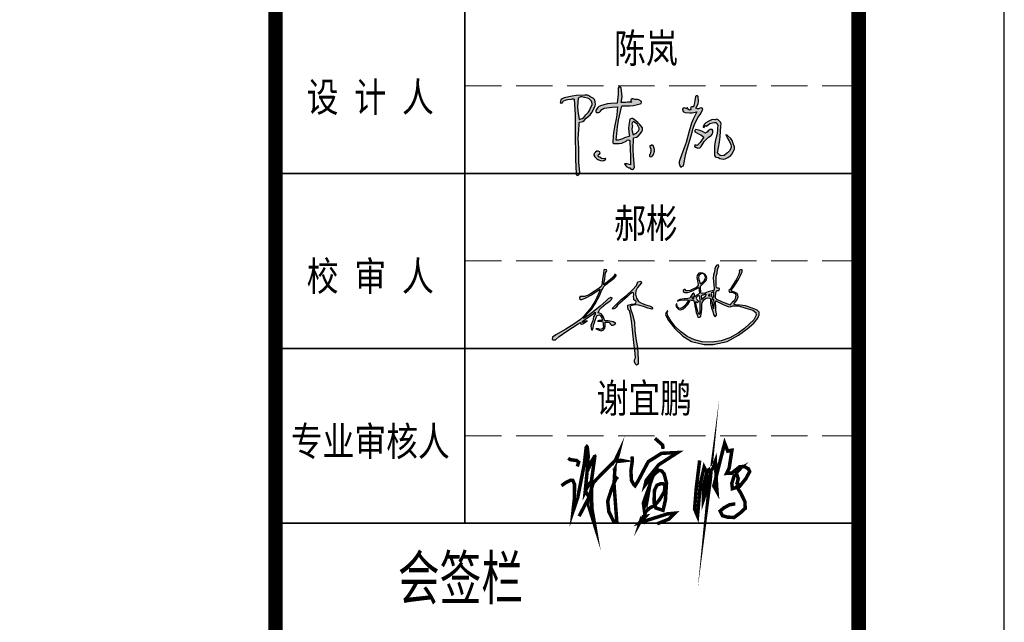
# Model space of a CAD drawing. Extents: x 797781 to 1255204, y 21234 to 1024248.
# Tile 112 of 256: x 1017712 to 1027845, y 63170 to 69370. Entities that reach past the tile are written whole.
import ezdxf
from ezdxf.enums import TextEntityAlignment as Align

# ---------------------------------------------------------------- set-up
doc = ezdxf.new("R2010")
doc.units = 0
doc.header["$LTSCALE"] = 1000
doc.header["$MEASUREMENT"] = 0
doc.linetypes.add('230303生产综合楼-平面图_t8$0$DASH', pattern=[0.35, 0.25, -0.1])
doc.layers.add('230303生产综合楼-平面图_t8$0$PUB_TITLE', color=4, linetype='Continuous')
doc.layers.add('PUB_TEXT', color=7, linetype='Continuous')
doc.layers.add('230303生产综合楼-平面图_t8$0$不打印线', color=5, linetype='230303生产综合楼-平面图_t8$0$DASH', lineweight=0, plot=False)
for name, color, linetype, lineweight in [('230303生产综合楼-平面图_t8$0$图框', 4, 'Continuous', 35), ('A-ANNO-TEXT', 7, 'Continuous', 25), ('图框', 4, 'Continuous', 35)]:
    doc.layers.add(name, color=color, linetype=linetype, lineweight=lineweight)
doc.styles.add('-黑体', font='simhei.ttf', dxfattribs={"width": 0.8})
doc.styles.add('230303生产综合楼-平面图_t8$0$-黑体', font='simhei.ttf', dxfattribs={"width": 0.8})

# ---------------------------------------------------------------- blocks, each defined once
blk = doc.blocks.new('陈岚')
h = blk.add_hatch(color=256)
h.paths.add_polyline_path([(-3.976, 1.115), (-3.926, 1.233), (-3.919, 1.31), (-3.948, 1.435), (-3.991, 1.559), (-4.054, 1.625), (-4.177, 1.671), (-4.289, 1.741), (-4.366, 1.759), (-4.497, 1.747), (-4.936, 1.709), (-5.158, 1.666), (-5.58, 1.539), (-5.645, 1.504), (-5.677, 1.483), (-5.733, 1.435), (-5.745, 1.368), (-5.75, 1.335), (-5.761, 1.268), (-5.692, 1.257), (-5.632, 1.297), (-5.615, 1.365), (-5.457, 1.448), (-5.368, 1.477), (-5.191, 1.504), (-5.132, 1.517), (-5.098, 1.517), (-5.039, 1.504), (-4.944, 0.696), (-4.909, 0.289), (-4.865, -0.524), (-4.806, -1.258), (-4.774, -1.625), (-4.705, -2.358), (-4.696, -2.405), (-4.677, -2.431), (-4.636, -2.455), (-4.56, -2.411), (-4.525, -2.361), (-4.511, -2.274), (-4.592, -1.773), (-4.617, -1.518), (-4.636, -1.01), (-4.7, -0.536), (-4.714, -0.294), (-4.705, 0.185), (-4.718, 0.24), (-4.708, 0.281), (-4.67, 0.324), (-4.522, 0.374), (-4.447, 0.431), (-4.358, 0.56), (-4.165, 0.748), (-4.083, 0.868)])
h.paths.add_polyline_path([(-4.848, 1.127), (-4.837, 1.574), (-4.728, 1.649), (-4.639, 1.664), (-4.511, 1.629), (-4.35, 1.61), (-4.263, 1.571), (-4.143, 1.463), (-4.09, 1.352), (-4.09, 1.267), (-4.143, 1.157), (-4.205, 0.968), (-4.259, 0.874), (-4.393, 0.726), (-4.486, 0.589), (-4.56, 0.528), (-4.712, 0.462), (-4.822, 0.896)], flags=16)
h.paths.add_polyline_path([(-2.535, 1.294), (-2.511, 1.314), (-2.469, 1.324), (-2.114, 1.348), (-1.935, 1.379), (-1.593, 1.477), (-1.541, 1.508), (-1.524, 1.569), (-1.552, 1.622), (-1.671, 1.689), (-1.749, 1.707), (-1.885, 1.699), (-1.966, 1.724), (-2.025, 1.714), (-2.093, 1.664), (-2.081, 1.611), (-2.065, 1.583), (-2.024, 1.546), (-2.246, 1.523), (-2.357, 1.512), (-2.58, 1.49), (-2.557, 1.793), (-2.569, 1.951), (-2.635, 2.248), (-2.684, 2.285), (-2.751, 2.276), (-2.788, 2.227), (-2.769, 1.911), (-2.769, 1.751), (-2.788, 1.435), (-3.119, 1.408), (-3.286, 1.373), (-3.601, 1.268), (-3.728, 1.211), (-3.79, 1.154), (-3.858, 1.032), (-3.885, 0.982), (-3.871, 0.924), (-3.823, 0.893), (-3.741, 0.891), (-3.689, 0.914), (-3.635, 0.976), (-3.571, 1.054), (-3.532, 1.088), (-3.448, 1.143), (-3.175, 1.2), (-3.037, 1.223), (-2.76, 1.254), (-2.766, 0.83), (-2.786, 0.617), (-2.858, 0.199), (-2.884, -0.123), (-2.889, -0.285), (-2.885, -0.607), (-2.879, -0.646), (-2.855, -0.67), (-2.816, -0.677), (-2.557, -0.658), (-2.422, -0.62), (-2.191, -0.503), (-2.139, -0.451), (-2.078, -0.439), (-2.01, -0.468), (-1.956, -0.974), (-1.931, -1.226), (-1.885, -1.732), (-2.008, -1.695), (-2.076, -1.686), (-2.205, -1.691), (-2.138, -1.794), (-2.082, -1.84), (-1.968, -1.885), (-1.916, -1.891), (-1.885, -1.91), (-1.857, -1.955), (-1.777, -1.964), (-1.717, -1.934), (-1.677, -1.864), (-1.764, -1.248), (-1.795, -0.937), (-1.83, -0.315), (-1.664, -0.264), (-1.58, -0.204), (-1.475, -0.065), (-1.402, 0.039), (-1.38, 0.113), (-1.385, 0.24), (-1.554, 0.423), (-1.651, 0.505), (-1.857, 0.643), (-1.932, 0.686), (-1.993, 0.69), (-2.073, 0.657), (-2.11, 0.326), (-2.108, 0.154), (-2.066, -0.177), (-2.041, -0.199), (-2.044, -0.242), (-2.073, -0.26), (-2.292, -0.349), (-2.402, -0.393), (-2.621, -0.482), (-2.66, -0.482), (-2.68, -0.482), (-2.719, -0.482), (-2.692, 0.215), (-2.659, 0.565), (-2.552, 1.254)])
h.paths.add_polyline_path([(-1.941, 0.469), (-1.885, 0.532), (-1.743, 0.469), (-1.674, 0.408), (-1.593, 0.275), (-1.552, 0.205), (-1.548, 0.148), (-1.579, 0.073), (-1.677, -0.035), (-1.735, -0.084), (-1.857, -0.163), (-1.919, 0.023), (-1.932, 0.129), (-1.913, 0.324), (-1.95, 0.399)], flags=16)
h.paths.add_polyline_path([(-3.594, -1.302), (-3.537, -1.275), (-3.514, -1.213), (-3.538, -1.156), (-3.618, -1.115), (-3.694, -1.124), (-3.761, -1.184), (-3.823, -1.259), (-3.83, -1.342), (-3.781, -1.427), (-3.674, -1.52), (-3.606, -1.557), (-3.469, -1.594), (-3.363, -1.615), (-3.29, -1.598), (-3.205, -1.531), (-3.196, -1.51), (-3.21, -1.486), (-3.233, -1.482), (-3.342, -1.511), (-3.418, -1.498), (-3.51, -1.434), (-3.571, -1.418), (-3.606, -1.363)], flags=17)
h.paths.add_polyline_path([(-0.696, -0.847), (-0.753, -0.691), (-0.773, -0.641), (-0.846, -0.625), (-0.885, -0.663), (-0.913, -0.652), (-0.946, -0.674), (-0.947, -0.704), (-0.883, -0.854), (-0.872, -0.947), (-0.899, -1.107), (-0.941, -1.144), (-0.937, -1.214), (-0.892, -1.246), (-0.81, -1.223), (-0.766, -1.185), (-0.732, -1.107), (-0.691, -0.946)])
h.paths.add_polyline_path([(1.706, 1.407), (1.664, 1.458), (1.608, 1.473), (1.546, 1.449), (1.473, 1.41), (1.414, 1.408), (1.338, 1.442), (1.432, 1.67), (1.451, 1.808), (1.421, 2.053), (1.383, 2.097), (1.309, 2.094), (1.275, 2.046), (1.254, 1.828), (1.239, 1.72), (1.199, 1.504), (1.141, 1.498), (1.112, 1.489), (1.06, 1.463), (1.06, 1.422), (1.067, 1.4), (1.088, 1.365), (1.028, 1.325), (0.964, 1.328), (0.907, 1.372), (0.92, 1.398), (0.901, 1.433), (0.872, 1.435), (0.859, 1.4), (0.813, 1.386), (0.782, 1.407), (0.721, 1.417), (0.672, 1.393), (0.643, 1.338), (0.663, 1.255), (0.704, 1.209), (0.782, 1.178), (1.028, 1.18), (1.153, 1.194), (1.393, 1.247), (1.226, 0.851), (1.158, 0.644), (1.053, 0.226), (0.931, -0.374), (0.858, -0.672), (0.685, -1.26), (0.643, -1.41), (0.648, -1.504), (0.706, -1.649), (0.722, -1.669), (0.732, -1.678), (0.754, -1.691), (0.799, -1.65), (0.825, -1.633), (0.879, -1.607), (0.96, -0.968), (1.021, -0.649), (1.178, -0.024), (1.253, 0.381), (1.313, 0.582), (1.47, 0.963), (1.58, 1.131), (1.628, 1.222)])
h.paths.add_polyline_path([(2.216, 0.069), (2.283, 0.157), (2.298, 0.228), (2.301, 0.265), (2.296, 0.337), (2.247, 0.376), (2.205, 0.386), (2.144, 0.372), (2.055, 0.292), (2.01, 0.251), (1.921, 0.171), (1.717, 0.254), (1.61, 0.286), (1.393, 0.33), (1.348, 0.281), (1.362, 0.196), (1.421, 0.164), (1.595, 0.099), (1.679, 0.058), (1.838, -0.038), (1.738, -0.234), (1.675, -0.328), (1.532, -0.496), (1.477, -0.494), (1.449, -0.491), (1.393, -0.482), (1.384, -0.547), (1.426, -0.604), (1.491, -0.614), (1.516, -0.623), (1.528, -0.627), (1.553, -0.635), (1.664, -0.607), (1.725, -0.557), (1.775, -0.454), (1.88, -0.274), (1.944, -0.188), (2.088, -0.038), (2.176, 0.029)])
h.paths.add_polyline_path([(2.602, 0.844), (2.54, 0.912), (2.466, 0.93), (2.38, 0.9), (2.23, 0.897), (2.147, 0.869), (2.026, 0.782), (1.898, 0.701), (1.84, 0.638), (1.769, 0.504), (1.783, 0.474), (1.828, 0.466), (1.852, 0.49), (1.841, 0.524), (1.872, 0.563), (1.907, 0.56), (1.911, 0.538), (1.935, 0.523), (1.956, 0.532), (2.054, 0.636), (2.12, 0.679), (2.255, 0.726), (2.346, 0.761), (2.416, 0.753), (2.498, 0.699), (2.505, 0.668), (2.513, 0.653), (2.533, 0.629), (2.533, 0.457), (2.533, 0.371), (2.533, 0.199), (2.446, -0.233), (2.429, -0.459), (2.449, -0.899), (2.463, -0.973), (2.494, -1.015), (2.56, -1.052), (2.641, -1.054), (2.685, -1.066), (2.755, -1.107), (2.924, -1.123), (3.021, -1.103), (3.172, -1.024), (3.309, -0.916), (3.368, -0.838), (3.436, -0.677), (3.488, -0.548), (3.485, -0.453), (3.422, -0.329), (3.336, -0.129), (3.261, -0.032), (3.088, 0.101), (3.049, 0.128), (3.024, 0.137), (2.977, 0.143), (3.094, -0.046), (3.153, -0.14), (3.269, -0.329), (3.295, -0.464), (3.285, -0.546), (3.227, -0.67), (3.13, -0.78), (3.076, -0.832), (2.963, -0.927), (2.848, -0.963), (2.765, -0.951), (2.665, -0.885), (2.639, -0.858), (2.627, -0.844), (2.602, -0.816), (2.672, -0.252), (2.69, 0.033), (2.692, 0.601), (2.702, 0.705), (2.677, 0.772)])
for p, q in [((-2.751, 2.276), (-2.788, 2.227)), ((-2.788, 2.227), (-2.769, 1.911)), ((-2.684, 2.285), (-2.751, 2.276)), ((-2.635, 2.248), (-2.684, 2.285)), ((-2.569, 1.951), (-2.635, 2.248)), ((1.309, 2.094), (1.275, 2.046)), ((1.383, 2.097), (1.309, 2.094)), ((1.421, 2.053), (1.383, 2.097)), ((-5.158, 1.666), (-5.58, 1.539)), ((-4.936, 1.709), (-5.158, 1.666)), ((-4.497, 1.747), (-4.936, 1.709)), ((-4.837, 1.574), (-4.848, 1.127)), ((-4.728, 1.649), (-4.837, 1.574)), ((-4.639, 1.664), (-4.728, 1.649)), ((-4.511, 1.629), (-4.639, 1.664)), ((-4.35, 1.61), (-4.511, 1.629)), ((-4.366, 1.759), (-4.497, 1.747)), ((-4.289, 1.741), (-4.366, 1.759)), ((-4.263, 1.571), (-4.35, 1.61)), ((-4.177, 1.671), (-4.289, 1.741)), ((-4.143, 1.463), (-4.263, 1.571)), ((-4.054, 1.625), (-4.177, 1.671)), ((-3.991, 1.559), (-4.054, 1.625)), ((-3.948, 1.435), (-3.991, 1.559)), ((-2.769, 1.751), (-2.788, 1.435)), ((-2.769, 1.911), (-2.769, 1.751)), ((-2.58, 1.49), (-2.557, 1.793)), ((-2.557, 1.793), (-2.569, 1.951)), ((-2.024, 1.546), (-2.246, 1.523)), ((-2.025, 1.714), (-2.093, 1.664)), ((-2.093, 1.664), (-2.081, 1.611)), ((-2.081, 1.611), (-2.065, 1.583)), ((-2.065, 1.583), (-2.024, 1.546)), ((-1.966, 1.724), (-2.025, 1.714)), ((-1.885, 1.699), (-1.966, 1.724)), ((-1.749, 1.707), (-1.885, 1.699)), ((-1.671, 1.689), (-1.749, 1.707)), ((-1.552, 1.622), (-1.671, 1.689)), ((-1.524, 1.569), (-1.552, 1.622)), ((-1.541, 1.508), (-1.524, 1.569)), ((1.239, 1.72), (1.199, 1.504)), ((1.254, 1.828), (1.239, 1.72)), ((1.275, 2.046), (1.254, 1.828)), ((1.338, 1.442), (1.432, 1.67)), ((1.451, 1.808), (1.421, 2.053)), ((1.432, 1.67), (1.451, 1.808)), ((-5.75, 1.335), (-5.761, 1.268)), ((-5.761, 1.268), (-5.692, 1.257)), ((-5.745, 1.368), (-5.75, 1.335)), ((-5.733, 1.435), (-5.745, 1.368)), ((-5.677, 1.483), (-5.733, 1.435)), ((-5.692, 1.257), (-5.632, 1.297)), ((-5.645, 1.504), (-5.677, 1.483)), ((-5.58, 1.539), (-5.645, 1.504)), ((-5.632, 1.297), (-5.615, 1.365)), ((-5.615, 1.365), (-5.457, 1.448)), ((-5.457, 1.448), (-5.368, 1.477)), ((-5.368, 1.477), (-5.191, 1.504)), ((-5.191, 1.504), (-5.132, 1.517)), ((-5.132, 1.517), (-5.098, 1.517)), ((-5.098, 1.517), (-5.039, 1.504)), ((-5.039, 1.504), (-4.944, 0.696)), ((-4.848, 1.127), (-4.822, 0.896)), ((-4.205, 0.968), (-4.143, 1.157)), ((-4.09, 1.352), (-4.143, 1.463)), ((-4.143, 1.157), (-4.09, 1.267)), ((-4.09, 1.267), (-4.09, 1.352)), ((-4.083, 0.868), (-3.976, 1.115)), ((-3.976, 1.115), (-3.926, 1.233)), ((-3.919, 1.31), (-3.948, 1.435)), ((-3.926, 1.233), (-3.919, 1.31)), ((-3.858, 1.032), (-3.885, 0.982)), ((-3.79, 1.154), (-3.858, 1.032)), ((-3.728, 1.211), (-3.79, 1.154)), ((-3.601, 1.268), (-3.728, 1.211)), ((-3.635, 0.976), (-3.571, 1.054)), ((-3.286, 1.373), (-3.601, 1.268)), ((-3.571, 1.054), (-3.532, 1.088)), ((-3.532, 1.088), (-3.448, 1.143)), ((-3.448, 1.143), (-3.175, 1.2)), ((-3.119, 1.408), (-3.286, 1.373)), ((-3.175, 1.2), (-3.037, 1.223)), ((-2.788, 1.435), (-3.119, 1.408)), ((-3.037, 1.223), (-2.76, 1.254)), ((-2.76, 1.254), (-2.766, 0.83)), ((-2.659, 0.565), (-2.552, 1.254)), ((-2.357, 1.512), (-2.58, 1.49)), ((-2.552, 1.254), (-2.535, 1.294)), ((-2.535, 1.294), (-2.511, 1.314)), ((-2.511, 1.314), (-2.469, 1.324)), ((-2.469, 1.324), (-2.114, 1.348)), ((-2.246, 1.523), (-2.357, 1.512)), ((-2.114, 1.348), (-1.935, 1.379)), ((-1.935, 1.379), (-1.593, 1.477)), ((-1.593, 1.477), (-1.541, 1.508)), ((0.672, 1.393), (0.643, 1.338)), ((0.643, 1.338), (0.663, 1.255)), ((0.663, 1.255), (0.704, 1.209)), ((0.721, 1.417), (0.672, 1.393)), ((0.704, 1.209), (0.782, 1.178)), ((0.782, 1.407), (0.721, 1.417)), ((0.813, 1.386), (0.782, 1.407)), ((0.782, 1.178), (1.028, 1.18)), ((0.859, 1.4), (0.813, 1.386)), ((0.872, 1.435), (0.859, 1.4)), ((0.901, 1.433), (0.872, 1.435)), ((0.92, 1.398), (0.901, 1.433)), ((0.907, 1.372), (0.92, 1.398)), ((0.964, 1.328), (0.907, 1.372)), ((1.028, 1.325), (0.964, 1.328)), ((1.088, 1.365), (1.028, 1.325)), ((1.028, 1.18), (1.153, 1.194)), ((1.112, 1.489), (1.06, 1.463)), ((1.06, 1.463), (1.06, 1.422)), ((1.06, 1.422), (1.067, 1.4)), ((1.067, 1.4), (1.088, 1.365)), ((1.141, 1.498), (1.112, 1.489)), ((1.199, 1.504), (1.141, 1.498)), ((1.153, 1.194), (1.393, 1.247)), ((1.393, 1.247), (1.226, 0.851)), ((1.414, 1.408), (1.338, 1.442)), ((1.473, 1.41), (1.414, 1.408)), ((1.47, 0.963), (1.58, 1.131)), ((1.546, 1.449), (1.473, 1.41)), ((1.608, 1.473), (1.546, 1.449)), ((1.58, 1.131), (1.628, 1.222)), ((1.664, 1.458), (1.608, 1.473)), ((1.628, 1.222), (1.706, 1.407)), ((1.706, 1.407), (1.664, 1.458)), ((-4.944, 0.696), (-4.909, 0.289)), ((-4.822, 0.896), (-4.712, 0.462)), ((-4.712, 0.462), (-4.56, 0.528)), ((-4.56, 0.528), (-4.486, 0.589)), ((-4.486, 0.589), (-4.393, 0.726)), ((-4.447, 0.431), (-4.358, 0.56)), ((-4.393, 0.726), (-4.259, 0.874)), ((-4.358, 0.56), (-4.165, 0.748)), ((-4.259, 0.874), (-4.205, 0.968)), ((-4.165, 0.748), (-4.083, 0.868)), ((-3.885, 0.982), (-3.871, 0.924)), ((-3.871, 0.924), (-3.823, 0.893)), ((-3.823, 0.893), (-3.741, 0.891)), ((-3.741, 0.891), (-3.689, 0.914)), ((-3.689, 0.914), (-3.635, 0.976)), ((-2.786, 0.617), (-2.858, 0.199)), ((-2.766, 0.83), (-2.786, 0.617)), ((-2.692, 0.215), (-2.659, 0.565)), ((-2.073, 0.657), (-2.11, 0.326)), ((-1.993, 0.69), (-2.073, 0.657)), ((-1.932, 0.686), (-1.993, 0.69)), ((-1.885, 0.532), (-1.941, 0.469)), ((-1.857, 0.643), (-1.932, 0.686)), ((-1.743, 0.469), (-1.885, 0.532)), ((-1.651, 0.505), (-1.857, 0.643)), ((1.158, 0.644), (1.053, 0.226)), ((1.226, 0.851), (1.158, 0.644)), ((1.253, 0.381), (1.313, 0.582)), ((1.313, 0.582), (1.47, 0.963)), ((1.84, 0.638), (1.769, 0.504)), ((1.898, 0.701), (1.84, 0.638)), ((1.841, 0.524), (1.872, 0.563)), ((1.852, 0.49), (1.841, 0.524)), ((1.872, 0.563), (1.907, 0.56)), ((2.026, 0.782), (1.898, 0.701)), ((1.907, 0.56), (1.911, 0.538)), ((1.911, 0.538), (1.935, 0.523)), ((1.935, 0.523), (1.956, 0.532)), ((1.956, 0.532), (2.054, 0.636)), ((2.147, 0.869), (2.026, 0.782)), ((2.054, 0.636), (2.12, 0.679)), ((2.12, 0.679), (2.255, 0.726)), ((2.23, 0.897), (2.147, 0.869)), ((2.38, 0.9), (2.23, 0.897)), ((2.255, 0.726), (2.346, 0.761)), ((2.346, 0.761), (2.416, 0.753)), ((2.466, 0.93), (2.38, 0.9)), ((2.416, 0.753), (2.498, 0.699)), ((2.54, 0.912), (2.466, 0.93)), ((2.498, 0.699), (2.505, 0.668)), ((2.505, 0.668), (2.513, 0.653)), ((2.513, 0.653), (2.533, 0.629)), ((2.533, 0.629), (2.533, 0.457)), ((2.602, 0.844), (2.54, 0.912)), ((2.677, 0.772), (2.602, 0.844)), ((2.702, 0.705), (2.677, 0.772)), ((2.69, 0.033), (2.692, 0.601)), ((2.692, 0.601), (2.702, 0.705)), ((-4.909, 0.289), (-4.865, -0.524)), ((-4.718, 0.24), (-4.708, 0.281)), ((-4.705, 0.185), (-4.718, 0.24)), ((-4.714, -0.294), (-4.705, 0.185)), ((-4.708, 0.281), (-4.67, 0.324)), ((-4.67, 0.324), (-4.522, 0.374)), ((-4.522, 0.374), (-4.447, 0.431)), ((-2.858, 0.199), (-2.884, -0.123)), ((-2.719, -0.482), (-2.692, 0.215)), ((-2.11, 0.326), (-2.108, 0.154)), ((-2.108, 0.154), (-2.066, -0.177)), ((-1.941, 0.469), (-1.95, 0.399)), ((-1.95, 0.399), (-1.913, 0.324)), ((-1.913, 0.324), (-1.932, 0.129)), ((-1.932, 0.129), (-1.919, 0.023)), ((-1.919, 0.023), (-1.857, -0.163)), ((-1.674, 0.408), (-1.743, 0.469)), ((-1.677, -0.035), (-1.579, 0.073)), ((-1.593, 0.275), (-1.674, 0.408)), ((-1.554, 0.423), (-1.651, 0.505)), ((-1.552, 0.205), (-1.593, 0.275)), ((-1.579, 0.073), (-1.548, 0.148)), ((-1.385, 0.24), (-1.554, 0.423)), ((-1.548, 0.148), (-1.552, 0.205)), ((-1.475, -0.065), (-1.402, 0.039)), ((-1.402, 0.039), (-1.38, 0.113)), ((-1.38, 0.113), (-1.385, 0.24)), ((1.053, 0.226), (0.931, -0.374)), ((1.178, -0.024), (1.253, 0.381)), ((1.393, 0.33), (1.348, 0.281)), ((1.348, 0.281), (1.362, 0.196)), ((1.362, 0.196), (1.421, 0.164)), ((1.61, 0.286), (1.393, 0.33)), ((1.421, 0.164), (1.595, 0.099)), ((1.595, 0.099), (1.679, 0.058)), ((1.717, 0.254), (1.61, 0.286)), ((1.679, 0.058), (1.838, -0.038)), ((1.921, 0.171), (1.717, 0.254)), ((1.769, 0.504), (1.783, 0.474)), ((1.783, 0.474), (1.828, 0.466)), ((1.828, 0.466), (1.852, 0.49)), ((2.01, 0.251), (1.921, 0.171)), ((2.055, 0.292), (2.01, 0.251)), ((2.144, 0.372), (2.055, 0.292)), ((2.088, -0.038), (2.176, 0.029)), ((2.205, 0.386), (2.144, 0.372)), ((2.176, 0.029), (2.216, 0.069)), ((2.247, 0.376), (2.205, 0.386)), ((2.216, 0.069), (2.283, 0.157)), ((2.296, 0.337), (2.247, 0.376)), ((2.283, 0.157), (2.298, 0.228)), ((2.301, 0.265), (2.296, 0.337)), ((2.298, 0.228), (2.301, 0.265)), ((2.533, 0.199), (2.446, -0.233)), ((2.533, 0.457), (2.533, 0.371)), ((2.533, 0.371), (2.533, 0.199)), ((2.672, -0.252), (2.69, 0.033)), ((3.024, 0.137), (2.977, 0.143)), ((2.977, 0.143), (3.094, -0.046)), ((3.049, 0.128), (3.024, 0.137)), ((3.088, 0.101), (3.049, 0.128)), ((3.261, -0.032), (3.088, 0.101)), ((-4.7, -0.536), (-4.714, -0.294)), ((-2.884, -0.123), (-2.889, -0.285)), ((-2.889, -0.285), (-2.885, -0.607)), ((-2.68, -0.482), (-2.719, -0.482)), ((-2.66, -0.482), (-2.68, -0.482)), ((-2.621, -0.482), (-2.66, -0.482)), ((-2.402, -0.393), (-2.621, -0.482)), ((-2.422, -0.62), (-2.191, -0.503)), ((-2.292, -0.349), (-2.402, -0.393)), ((-2.073, -0.26), (-2.292, -0.349)), ((-2.191, -0.503), (-2.139, -0.451)), ((-2.139, -0.451), (-2.078, -0.439)), ((-2.078, -0.439), (-2.01, -0.468)), ((-2.044, -0.242), (-2.073, -0.26)), ((-2.066, -0.177), (-2.041, -0.199)), ((-2.041, -0.199), (-2.044, -0.242)), ((-2.01, -0.468), (-1.956, -0.974)), ((-1.857, -0.163), (-1.735, -0.084)), ((-1.83, -0.315), (-1.664, -0.264)), ((-1.795, -0.937), (-1.83, -0.315)), ((-1.735, -0.084), (-1.677, -0.035)), ((-1.664, -0.264), (-1.58, -0.204)), ((-1.58, -0.204), (-1.475, -0.065)), ((0.931, -0.374), (0.858, -0.672)), ((1.021, -0.649), (1.178, -0.024)), ((1.393, -0.482), (1.384, -0.547)), ((1.449, -0.491), (1.393, -0.482)), ((1.477, -0.494), (1.449, -0.491)), ((1.532, -0.496), (1.477, -0.494)), ((1.675, -0.328), (1.532, -0.496)), ((1.738, -0.234), (1.675, -0.328)), ((1.725, -0.557), (1.775, -0.454)), ((1.838, -0.038), (1.738, -0.234)), ((1.775, -0.454), (1.88, -0.274)), ((1.88, -0.274), (1.944, -0.188)), ((1.944, -0.188), (2.088, -0.038)), ((2.446, -0.233), (2.429, -0.459)), ((2.429, -0.459), (2.449, -0.899)), ((2.602, -0.816), (2.672, -0.252)), ((3.094, -0.046), (3.153, -0.14)), ((3.153, -0.14), (3.269, -0.329)), ((3.336, -0.129), (3.261, -0.032)), ((3.269, -0.329), (3.295, -0.464)), ((3.295, -0.464), (3.285, -0.546)), ((3.422, -0.329), (3.336, -0.129)), ((3.485, -0.453), (3.422, -0.329)), ((3.488, -0.548), (3.485, -0.453)), ((-4.865, -0.524), (-4.806, -1.258)), ((-4.636, -1.01), (-4.7, -0.536)), ((-4.617, -1.518), (-4.636, -1.01)), ((-2.885, -0.607), (-2.879, -0.646)), ((-2.879, -0.646), (-2.855, -0.67)), ((-2.855, -0.67), (-2.816, -0.677)), ((-2.816, -0.677), (-2.557, -0.658)), ((-2.557, -0.658), (-2.422, -0.62)), ((-1.956, -0.974), (-1.931, -1.226)), ((-1.764, -1.248), (-1.795, -0.937)), ((-0.946, -0.674), (-0.947, -0.704)), ((-0.947, -0.704), (-0.883, -0.854)), ((-0.913, -0.652), (-0.946, -0.674)), ((-0.885, -0.663), (-0.913, -0.652)), ((-0.872, -0.947), (-0.899, -1.107)), ((-0.846, -0.625), (-0.885, -0.663)), ((-0.883, -0.854), (-0.872, -0.947)), ((-0.773, -0.641), (-0.846, -0.625)), ((-0.753, -0.691), (-0.773, -0.641)), ((-0.696, -0.847), (-0.753, -0.691)), ((-0.732, -1.107), (-0.691, -0.946)), ((-0.691, -0.946), (-0.696, -0.847)), ((0.858, -0.672), (0.685, -1.26)), ((0.879, -1.607), (0.96, -0.968)), ((0.96, -0.968), (1.021, -0.649)), ((1.384, -0.547), (1.426, -0.604)), ((1.426, -0.604), (1.491, -0.614)), ((1.491, -0.614), (1.516, -0.623)), ((1.516, -0.623), (1.528, -0.627)), ((1.528, -0.627), (1.553, -0.635)), ((1.553, -0.635), (1.664, -0.607)), ((1.664, -0.607), (1.725, -0.557)), ((2.449, -0.899), (2.463, -0.973)), ((2.463, -0.973), (2.494, -1.015)), ((2.494, -1.015), (2.56, -1.052)), ((2.627, -0.844), (2.602, -0.816)), ((2.639, -0.858), (2.627, -0.844)), ((2.665, -0.885), (2.639, -0.858)), ((2.765, -0.951), (2.665, -0.885)), ((2.848, -0.963), (2.765, -0.951)), ((2.963, -0.927), (2.848, -0.963)), ((3.076, -0.832), (2.963, -0.927)), ((3.021, -1.103), (3.172, -1.024)), ((3.13, -0.78), (3.076, -0.832)), ((3.227, -0.67), (3.13, -0.78)), ((3.172, -1.024), (3.309, -0.916)), ((3.285, -0.546), (3.227, -0.67)), ((3.309, -0.916), (3.368, -0.838)), ((3.368, -0.838), (3.436, -0.677)), ((3.436, -0.677), (3.488, -0.548)), ((-4.806, -1.258), (-4.774, -1.625)), ((-4.592, -1.773), (-4.617, -1.518)), ((-3.823, -1.259), (-3.83, -1.342)), ((-3.83, -1.342), (-3.781, -1.427)), ((-3.761, -1.184), (-3.823, -1.259)), ((-3.781, -1.427), (-3.674, -1.52)), ((-3.694, -1.124), (-3.761, -1.184)), ((-3.618, -1.115), (-3.694, -1.124)), ((-3.674, -1.52), (-3.606, -1.557)), ((-3.538, -1.156), (-3.618, -1.115)), ((-3.606, -1.363), (-3.594, -1.302)), ((-3.571, -1.418), (-3.606, -1.363)), ((-3.594, -1.302), (-3.537, -1.275)), ((-3.51, -1.434), (-3.571, -1.418)), ((-3.514, -1.213), (-3.538, -1.156)), ((-3.537, -1.275), (-3.514, -1.213)), ((-3.418, -1.498), (-3.51, -1.434)), ((-3.342, -1.511), (-3.418, -1.498)), ((-3.233, -1.482), (-3.342, -1.511)), ((-3.29, -1.598), (-3.205, -1.531)), ((-3.21, -1.486), (-3.233, -1.482)), ((-3.196, -1.51), (-3.21, -1.486)), ((-3.205, -1.531), (-3.196, -1.51)), ((-1.931, -1.226), (-1.885, -1.732)), ((-1.677, -1.864), (-1.764, -1.248)), ((-0.899, -1.107), (-0.941, -1.144)), ((-0.941, -1.144), (-0.937, -1.214)), ((-0.937, -1.214), (-0.892, -1.246)), ((-0.892, -1.246), (-0.81, -1.223)), ((-0.81, -1.223), (-0.766, -1.185)), ((-0.766, -1.185), (-0.732, -1.107)), ((0.685, -1.26), (0.643, -1.41)), ((0.643, -1.41), (0.648, -1.504)), ((0.648, -1.504), (0.706, -1.649)), ((2.56, -1.052), (2.641, -1.054)), ((2.641, -1.054), (2.685, -1.066)), ((2.685, -1.066), (2.755, -1.107)), ((2.755, -1.107), (2.924, -1.123)), ((2.924, -1.123), (3.021, -1.103)), ((-4.774, -1.625), (-4.705, -2.358)), ((-4.511, -2.274), (-4.592, -1.773)), ((-3.606, -1.557), (-3.469, -1.594)), ((-3.469, -1.594), (-3.363, -1.615)), ((-3.363, -1.615), (-3.29, -1.598)), ((-2.076, -1.686), (-2.205, -1.691)), ((-2.205, -1.691), (-2.138, -1.794)), ((-2.138, -1.794), (-2.082, -1.84)), ((-2.082, -1.84), (-1.968, -1.885)), ((-2.008, -1.695), (-2.076, -1.686)), ((-1.885, -1.732), (-2.008, -1.695)), ((-1.968, -1.885), (-1.916, -1.891)), ((-1.916, -1.891), (-1.885, -1.91)), ((-1.885, -1.91), (-1.857, -1.955)), ((-1.857, -1.955), (-1.777, -1.964)), ((-1.777, -1.964), (-1.717, -1.934)), ((-1.717, -1.934), (-1.677, -1.864)), ((0.706, -1.649), (0.722, -1.669)), ((0.722, -1.669), (0.732, -1.678)), ((0.732, -1.678), (0.754, -1.691)), ((0.754, -1.691), (0.799, -1.65)), ((0.799, -1.65), (0.825, -1.633)), ((0.825, -1.633), (0.879, -1.607)), ((-4.705, -2.358), (-4.696, -2.405)), ((-4.696, -2.405), (-4.677, -2.431)), ((-4.677, -2.431), (-4.636, -2.455)), ((-4.636, -2.455), (-4.56, -2.411)), ((-4.56, -2.411), (-4.525, -2.361)), ((-4.525, -2.361), (-4.511, -2.274))]:
    blk.add_line(p, q)
blk = doc.blocks.new('谢宜鹏')
at = {"const_width": 80}
for points in [[(14907296, 155511), (14907219, 154878), (14907180, 154399), (14907247, 154241), (14907315, 154993), (14907399, 155356), (14907456, 155244), (14907440, 154794), (14907386, 154627), (14907386, 154942), (14907473, 155276), (14907563, 155337), (14907537, 155048), (14907498, 154752), (14907547, 155270), (14907601, 155331), (14907656, 155491), (14907682, 154964), (14907694, 154794), (14907620, 154926), (14907868, 155906), (14907939, 155723), (14908010, 155742), (14908035, 155745), (14907971, 155337), (14907913, 155215), (14908029, 155221), (14908215, 155369), (14908318, 155372), (14908412, 155318), (14908440, 155254), (14908350, 155090), (14908209, 154916), (14908045, 154865), (14908032, 154990), (14908106, 155221), (14908161, 155289), (14908225, 155324), (14908135, 155225), (14908177, 155096), (14908164, 155025), (14908151, 154990), (14908193, 154951), (14908145, 154910), (14908238, 154762), (14908331, 154569), (14908338, 154415), (14908225, 154312), (14908083, 154206), (14907926, 154216), (14907817, 154248), (14907765, 154354), (14907849, 154425), (14907974, 154495), (14908080, 154514), (14908116, 154514)], [(14905365, 155474), (14905424, 155609), (14905438, 155664), (14905360, 155498)], [(14906275, 156016), (14906450, 155862), (14906459, 155774)], [(14904137, 154933), (14904238, 155006), (14904348, 155059), (14904396, 155055), (14904435, 154964), (14904430, 154629), (14904399, 154342), (14904509, 154665), (14904659, 155431), (14904701, 155805), (14904717, 155826), (14904727, 155815), (14904748, 155607), (14904721, 155237), (14904679, 154802), (14904763, 154977), (14904819, 155022), (14904900, 155609), (14904888, 155641)], [(14904289, 155560), (14904341, 155528), (14904482, 155509), (14904530, 155470), (14904497, 155372)], [(14904897, 155604), (14904838, 155516), (14904717, 155242)], [(14905749, 155603), (14905758, 155508), (14905724, 155270), (14905737, 155053), (14905787, 154966), (14905820, 154932), (14905883, 155032), (14906121, 155483), (14906425, 155674), (14906792, 155691), (14906359, 155412), (14906075, 155057), (14906050, 154953), (14906175, 155116), (14906363, 155287), (14906429, 155270), (14906484, 155203), (14906538, 154995), (14906513, 154603), (14906459, 154369), (14906296, 154423), (14906254, 154544), (14906263, 154828), (14906321, 154945), (14906404, 154978), (14906455, 154978), (14906505, 154941), (14906488, 154795), (14906375, 154607), (14906258, 154474), (14906162, 154428), (14906071, 154348), (14905945, 154123), (14905976, 154222)], [(14904539, 154235), (14904768, 154671), (14904862, 155002), (14905359, 155506), (14905485, 155516), (14905548, 155503), (14905367, 155482), (14905338, 154965), (14905401, 154119), (14905325, 154124), (14905220, 154340), (14905193, 154579), (14905272, 154826), (14905372, 155075), (14905422, 155136)], [(14906187, 155122), (14906138, 154843), (14906041, 154298), (14906009, 154537), (14906231, 155161)], [(14904820, 155024), (14904831, 154424), (14904899, 154020), (14904759, 154466), (14904763, 154680), (14904682, 154810)], [(14907398, 154892), (14907392, 154869), (14907391, 154848), (14907396, 154828), (14907409, 154829), (14907415, 154846), (14907414, 154875), (14907409, 154894), (14907398, 154892)], [(14905974, 154219), (14906060, 154233), (14905919, 154087), (14906561, 154289), (14906729, 154305), (14906592, 154169), (14906324, 154062)]]:
    blk.add_lwpolyline(points, dxfattribs=at)
blk = doc.blocks.new('A$C64787331')
h = blk.add_hatch(color=256)
h.paths.add_polyline_path([(93811, 17582), (94014, 16088), (93932, 14255), (93979, 12419), (94140, 11339), (95021, 10737), (96130, 9786), (95965, 8008), (94434, 7677), (92116, 7471), (90006, 6892), (88847, 6520), (88711, 4702), (89182, 2774), (90170, 1505), (91205, -1928), (92101, -7479), (92594, -12295), (93334, -18446), (94233, -26761), (95270, -36552), (95566, -40586), (94778, -42209), (94778, -44127), (95615, -46242), (96551, -47128), (97849, -46178), (97849, -41666), (97347, -31438), (96343, -25121), (95139, -16497), (94624, -8814), (92993, -1893), (91173, 3358), (90793, 5224), (91337, 5993), (94869, 6807), (98266, 6626), (102659, 5314), (106553, 3957), (110312, 2916), (110856, 3686), (110357, 4771), (108772, 5586), (105874, 6536), (101572, 7893), (98356, 9839), (96364, 12825), (95458, 16444), (95775, 19340), (97461, 22325), (100969, 26383), (100507, 27859), (97553, 27306), (96538, 24170), (93030, 20296), (87860, 15501), (82909, 11486), (77946, 6932), (75003, 3934), (74872, 3373), (75792, 3069), (76997, 3495), (78254, 4852), (79636, 6437), (81734, 8328), (84088, 10220), (88131, 13952), (90690, 16202), (92839, 17684)])
h.paths.add_polyline_path([(139353, 20366), (138145, 19509), (138262, 18614), (139548, 17757), (142120, 17757), (144185, 18263), (146991, 19548), (149875, 21105), (151940, 22546), (152291, 22001), (152807, 17340), (151993, 16277), (149782, 15173), (148677, 14007), (148247, 15111), (148370, 16461), (147387, 17504), (146405, 16706), (144624, 13884), (144256, 12780), (142352, 12596), (139333, 12285), (137133, 11924), (135205, 11502), (133871, 10859), (133609, 10509), (135687, 10870), (139061, 11171), (142854, 11171), (142594, 10073), (141535, 8675), (140023, 6333), (138283, 4671), (136152, 3270), (134426, 3726), (133216, 5086), (132800, 6257), (132456, 8029), (132195, 7693), (131779, 6446), (132270, 4746), (132800, 4179), (134237, 2744), (136241, 2291), (138094, 3197), (140212, 4897), (142329, 7202), (144220, 9960), (144561, 11206), (145764, 10989), (147425, 10894), (148185, 8713), (148612, 5583), (149100, 3340), (149875, -172), (150650, -2256), (151113, -3486), (151903, -4157), (152692, -4274), (153598, -3924), (154007, -3048), (154608, 274), (154818, 3467), (154975, 7497), (155085, 9011), (155719, 9893), (157112, 11749), (159847, 13196), (162222, 12781), (162583, 10924), (162738, 7728), (163604, 4151), (164587, 742), (165165, -1857), (166264, -3475), (167073, -3706), (168056, -2493), (167883, -1280), (167362, 1667), (167247, 5364), (167173, 9560), (167533, 10339), (168554, 9829), (171662, 8294), (174661, 6708), (178321, 5245), (180598, 4920), (182713, 5814), (187608, 5836), (194066, 3928), (200587, 1986), (202989, -186), (203561, -2357), (201273, -6700), (192922, -14356), (187203, -18470), (179882, -22698), (172104, -25327), (163982, -26584), (155060, -26355), (148196, -24527), (141676, -21441), (135957, -17099), (131152, -12642), (127263, -7614), (124632, -2928), (123831, -726), (124234, 1488), (124112, 1461), (123046, -53), (122485, -1959), (122886, -3399), (125220, -7075), (130851, -14449), (137887, -21334), (145641, -26068), (156948, -28778), (164894, -28677), (177465, -25864), (187724, -20438), (195311, -14720), (201230, -9437), (204781, -5022), (206123, -2183), (206202, 103), (204263, 1954), (200856, 3617), (193910, 5782), (188983, 6544), (184940, 6855), (183715, 7229), (183885, 8113), (185179, 9916), (186348, 11707), (187210, 13859), (187162, 15485), (186348, 16872), (184050, 18259), (181227, 19099), (181512, 20125), (183829, 23592), (185452, 26114), (187868, 30150), (189506, 32948), (190452, 35155), (191056, 36408), (190963, 37986), (189430, 38032), (188222, 37522), (188501, 35990), (187618, 33437), (185620, 29260), (182275, 23922), (180092, 20395), (178930, 19745), (179302, 18724), (179673, 18074), (181532, 18028), (184513, 16923), (185387, 15408), (184804, 12087), (183871, 10223), (181830, 8824), (180547, 7426), (180488, 6610), (178097, 7426), (173257, 9174), (168358, 11621), (167191, 12728), (167133, 14301), (167383, 18299), (168474, 19545), (169932, 19662), (170632, 20710), (170632, 21410), (169740, 21544), (167874, 21824), (167812, 23378), (167738, 28349), (167738, 32482), (168427, 35122), (168772, 38221), (170036, 41263), (169634, 42526), (168370, 42354), (166991, 40861), (166416, 38853), (166301, 36270), (165325, 33687), (165037, 30645), (165325, 27775), (165609, 24448), (165835, 21250), (165790, 19944), (164084, 19272), (160632, 18367), (157463, 17349), (154143, 16864), (154010, 18650), (153782, 21767), (153782, 23390), (155129, 25014), (156992, 26756), (158750, 28409), (159377, 30711), (158658, 32684), (157580, 34268), (155678, 35028), (153966, 35281), (152317, 35091), (150678, 33125), (150478, 31227), (151049, 28376), (151623, 25276), (151589, 24228), (150118, 22390), (147546, 21027), (144404, 19691), (141032, 19074), (139690, 20477), (139550, 20437)])
h.paths.add_polyline_path([(147420, 14154), (147834, 12232), (146106, 12486), (145995, 13597)], flags=16)
h.paths.add_polyline_path([(151438, 14917), (152780, 14917), (152994, 13455), (153386, 10497), (153529, 8393), (153386, 4651), (153458, 1514), (153153, -1301), (152072, -1570), (151621, -409), (151121, 863), (150621, 2452), (150257, 4042), (149620, 6722), (149158, 8567), (149529, 9584), (150120, 9085), (150893, 8539), (151348, 8948), (151939, 9993), (151348, 10811), (149589, 12106), (150243, 13849)], flags=16)
h.paths.add_polyline_path([(155931, 15545), (156939, 15769), (158795, 16696), (158871, 15601), (158171, 14538), (157079, 13782), (155987, 12747), (154707, 11394), (154503, 13027), (154342, 15074), (154951, 15377)], flags=16)
h.paths.add_polyline_path([(153064, 26685), (152656, 27838), (152271, 29327), (151938, 32086), (152632, 33435), (154433, 34727), (156472, 34736), (157441, 33387), (158090, 31441), (157922, 29688), (156936, 28270), (154844, 26589), (153564, 25655)], flags=16)
h.paths.add_polyline_path([(161943, 16280), (161943, 15539), (162163, 15257), (162194, 14630), (161661, 14787), (160402, 15005)], flags=16)
h.paths.add_polyline_path([(165633, 18564), (165730, 17202), (165589, 15411), (165447, 13237), (163479, 14145), (163375, 15656), (163208, 17387)], flags=16)
h.paths.add_polyline_path([(163623, 11127), (164243, 12203), (165387, 11821), (165740, 10709), (165765, 8913), (165854, 6180), (165633, 4153), (165633, 3536), (165324, 3624), (164839, 4858), (164398, 6577), (164089, 8561), (163927, 9639)], flags=16)
h.paths.add_polyline_path([(69467, 10248), (64127, 5532), (57832, 482), (53016, -3138), (49631, -5139), (48725, -5330), (49774, -4091), (53302, -375), (56259, 2626), (59505, 7636), (62063, 12117), (63614, 15384), (65161, 19546), (66451, 21276), (67078, 22934), (69122, 24889), (73055, 27801), (76433, 30667), (78469, 32563), (78376, 33353), (77534, 33782), (76914, 33846), (76723, 33265), (75435, 31300), (70241, 26995), (67726, 25066), (67277, 24707), (67412, 26322), (68067, 29705), (68419, 33173), (68922, 35435), (69928, 37244), (69635, 38130), (68241, 38348), (67457, 37913), (67013, 35084), (66247, 29291), (65481, 24373), (64862, 23052), (63138, 21636), (59690, 19416), (55322, 16660), (52832, 15091), (50112, 14134), (48541, 14211), (46489, 14319), (46206, 14324), (45469, 13398), (45545, 12350), (46620, 11608), (47747, 11532), (49180, 12043), (51254, 13117), (56288, 15856), (60124, 18533), (62406, 20042), (63595, 20812), (63627, 20299), (63080, 18180), (60187, 11242), (55993, 4506), (49333, -3298), (46454, -6255), (40594, -10465), (33219, -14871), (24399, -20143), (21579, -21949), (21073, -23755), (22013, -24549), (24037, -24477), (27435, -21515), (34304, -16676), (44353, -10248), (46378, -8948), (46378, -10103), (47333, -10419), (48468, -10100), (49567, -9533), (50596, -8612), (52759, -7761), (52121, -7584), (50277, -8222), (47953, -9174), (47900, -8435), (48716, -7372), (50844, -6025), (57737, -1162), (59643, 198), (59643, -1524), (58191, -4063), (57465, -7509), (56285, -10138), (55832, -12133), (56013, -14127), (56338, -15566), (56828, -15744), (57852, -13698), (58164, -11430), (58876, -8939), (59544, -6893), (60345, -4669), (61369, -2712), (63462, -2090), (64308, -2935), (65554, -4758), (66150, -7338), (65065, -7293), (62883, -7338), (61725, -7827), (63284, -7827), (66190, -8080), (66801, -9606), (66845, -11341), (67023, -12408), (66756, -13876), (65866, -14721), (63951, -15122), (62482, -14766), (60517, -14687), (61503, -15344), (63195, -15967), (65065, -16456), (66756, -15744), (68315, -14054), (68582, -11964), (68493, -10140), (68359, -8670), (69845, -8640), (72217, -8868), (73199, -10615), (74149, -11285), (75232, -11399), (76383, -10988), (77507, -10276), (77919, -9674), (77178, -9181), (75506, -8304), (72819, -7702), (70763, -7537), (68134, -7438), (67678, -5968), (67093, -4249), (66267, -2736), (64994, -1120), (63376, -535), (62309, -398), (62762, 1118), (63626, 3060), (65224, 4398), (69538, 7868), (72539, 10183), (74283, 11486), (74903, 13011), (73425, 13201), (72710, 12630), (71518, 12439)])
for points in [[(46206, 14324), (45469, 13398), (45545, 12350), (46620, 11608), (47747, 11532), (49180, 12043), (51254, 13117), (56288, 15856), (60124, 18533), (62406, 20042), (63595, 20812), (63627, 20299), (63080, 18180), (60187, 11242), (55993, 4506), (49333, -3298), (46454, -6255), (40594, -10465), (33219, -14871), (24399, -20143), (21579, -21949), (21073, -23755), (22013, -24549), (24037, -24477), (27435, -21515), (34304, -16676), (44353, -10248), (46378, -8948), (46378, -10103), (47333, -10419), (48468, -10100), (49567, -9533), (50596, -8612), (52759, -7761), (52121, -7584), (50277, -8222), (48893, -8789), (47936, -8931), (47900, -8435), (48716, -7372), (50844, -6025), (57737, -1162), (59643, 198), (59643, -1524), (58191, -4063), (57465, -7509), (56285, -10138), (55832, -12133), (56013, -14127), (56338, -15566), (56828, -15744), (57852, -13698), (58164, -11430), (58876, -8939), (59544, -6893), (60345, -4669), (61369, -2712), (63462, -2090), (64308, -2935), (65554, -4758), (65955, -6493), (66133, -7338), (65065, -7293), (62883, -7338), (61725, -7827), (63284, -7827), (65332, -8005), (66356, -8494), (66801, -9606), (66845, -11341), (67023, -12408), (66756, -13876), (65866, -14721), (63951, -15122), (62482, -14766), (61369, -14721), (60301, -14543), (61503, -15344), (63195, -15967), (65065, -16456), (66756, -15744), (68315, -14054), (68582, -11964), (68493, -10140), (68359, -8672), (68775, -8662), (69845, -8640), (71658, -8815), (72444, -9273), (73199, -10615), (74149, -11285), (75232, -11399), (76383, -10988), (77507, -10276), (77919, -9674), (77178, -9181), (75506, -8304), (72819, -7702), (70763, -7537), (68597, -7455), (68111, -7364), (67678, -5968), (67093, -4249), (66267, -2736), (64994, -1120), (63376, -535), (62309, -398), (62762, 1118), (63626, 3060), (65224, 4398), (69538, 7868), (72539, 10183), (74283, 11486), (74903, 13011), (73425, 13201), (72710, 12630), (71518, 12439), (69467, 10248), (64127, 5532), (57832, 482), (53016, -3138), (49631, -5139), (48725, -5330), (49774, -4091), (53302, -375), (56259, 2626), (59505, 7636), (62063, 12117), (63614, 15384), (65161, 19546), (66451, 21276), (67078, 22934), (69122, 24889), (73055, 27801), (76433, 30667), (78469, 32563), (78376, 33353), (77534, 33782), (76914, 33846), (76723, 33265), (75435, 31300), (70241, 26995), (67726, 25066), (67277, 24707), (67412, 26322), (68067, 29705), (68419, 33173), (68922, 35435), (69928, 37244), (69635, 38130), (68241, 38348), (67457, 37913), (67013, 35084), (66247, 29291), (65481, 24373), (64862, 23052), (63138, 21636), (59690, 19416), (55322, 16660), (52832, 15091), (50112, 14134), (48541, 14211), (47085, 14287), (46780, 14313)], [(139353, 20366), (138145, 19509), (138262, 18614), (139548, 17757), (142120, 17757), (144185, 18263), (146991, 19548), (149875, 21105), (151940, 22546), (152291, 22001), (152807, 17340), (151993, 16277), (149782, 15173), (148677, 14007), (148247, 15111), (148370, 16461), (147387, 17504), (146405, 16706), (144624, 13884), (144256, 12780), (142352, 12596), (139333, 12285), (137133, 11924), (135205, 11502), (133458, 10660), (133247, 10028), (133609, 10509), (135687, 10870), (139061, 11171), (142435, 11171), (142781, 10862), (142594, 10073), (141535, 8675), (140023, 6333), (138283, 4671), (136846, 3726), (135712, 3386), (134426, 3726), (133216, 5086), (132800, 6257), (132573, 7428), (132460, 8033), (132195, 7693), (131779, 6446), (132270, 4746), (132800, 4179), (134237, 2744), (136241, 2291), (138094, 3197), (140212, 4897), (142329, 7202), (144220, 9960), (144561, 11206), (145764, 10989), (147425, 10894), (148185, 8713), (148612, 5583), (149100, 3340), (149875, -172), (150650, -2256), (151113, -3486), (151903, -4157), (152692, -4274), (153598, -3924), (154007, -3048), (154608, 274), (154818, 3467), (154975, 7497), (155085, 9011), (155719, 9893), (157112, 11749), (158867, 12678), (160157, 13142), (162222, 12781), (162583, 10924), (162738, 7728), (163604, 4151), (164587, 742), (165165, -1857), (166264, -3475), (167073, -3706), (168056, -2493), (167883, -1280), (167362, 1667), (167247, 5364), (167192, 8469), (167363, 9971), (167533, 10339), (168554, 9829), (171662, 8294), (174661, 6708), (178321, 5245), (180598, 4920), (182713, 5814), (187608, 5836), (194066, 3928), (200587, 1986), (202989, -186), (203561, -2357), (201273, -6700), (192922, -14356), (187203, -18470), (179882, -22698), (172104, -25327), (163982, -26584), (155060, -26355), (148196, -24527), (141676, -21441), (135957, -17099), (131152, -12642), (127263, -7614), (124632, -2928), (123831, -726), (124056, 508), (124617, 1573), (124112, 1461), (123046, -53), (122485, -1959), (122886, -3399), (125220, -7075), (130851, -14449), (137887, -21334), (145641, -26068), (156948, -28778), (164894, -28677), (177465, -25864), (187724, -20438), (195311, -14720), (201230, -9437), (204781, -5022), (206123, -2183), (206202, 103), (204263, 1954), (200856, 3617), (193910, 5782), (188983, 6544), (184940, 6855), (183715, 7229), (183885, 8113), (185179, 9916), (186348, 11707), (187210, 13859), (187162, 15485), (186348, 16872), (184050, 18259), (181800, 18929), (181273, 19264), (181512, 20125), (183829, 23592), (185452, 26114), (187868, 30150), (189506, 32948), (190452, 35155), (191056, 36408), (190963, 37986), (189430, 38032), (188222, 37522), (188501, 35990), (187618, 33437), (185620, 29260), (182275, 23922), (180092, 20395), (178930, 19745), (179302, 18724), (179673, 18074), (181532, 18028), (184513, 16923), (185387, 15408), (184804, 12087), (183871, 10223), (181830, 8824), (180547, 7426), (180488, 6610), (178097, 7426), (173257, 9174), (168358, 11621), (167191, 12728), (167133, 14301), (167308, 17098), (167658, 18613), (168474, 19545), (169932, 19662), (170632, 20710), (170632, 21410), (169740, 21544), (168596, 21716), (167852, 22373), (167812, 23378), (167738, 28349), (167738, 32482), (168427, 35122), (168772, 38221), (170036, 41263), (169634, 42526), (168370, 42354), (166991, 40861), (166416, 38853), (166301, 36270), (165325, 33687), (165037, 30645), (165325, 27775), (165609, 24448), (165835, 21250), (165790, 19944), (164084, 19272), (160632, 18367), (157463, 17349), (155142, 17010), (154124, 17123), (154010, 18650), (153782, 21767), (153782, 23390), (155129, 25014), (156992, 26756), (158750, 28409), (159377, 30711), (158658, 32684), (157580, 34268), (155678, 35028), (153966, 35281), (152317, 35091), (150678, 33125), (150478, 31227), (151049, 28376), (151403, 26465), (151620, 25191), (151589, 24228), (150843, 23295), (149599, 22115), (147546, 21027), (144404, 19691), (142195, 19287), (140866, 19247), (140408, 19726), (140626, 20335), (140103, 20596), (139550, 20437)], [(75003, 3934), (77946, 6932), (82909, 11486), (87860, 15501), (93030, 20296), (96538, 24170), (97553, 27306), (100507, 27859), (100969, 26383), (97461, 22325), (95775, 19340), (95458, 16444), (96364, 12825), (98356, 9839), (101572, 7893), (105874, 6536), (108772, 5586), (110357, 4771), (110856, 3686), (110312, 2916), (106553, 3957), (102659, 5314), (98266, 6626), (94869, 6807), (91337, 5993), (90793, 5224), (91173, 3358), (92993, -1893), (94624, -8814), (95139, -16497), (96343, -25121), (97347, -31438), (97849, -41666), (97849, -46178), (96551, -47128), (95615, -46242), (94778, -44127), (94778, -42209), (95566, -40586), (95270, -36552), (94233, -26761), (93334, -18446), (92594, -12295), (92101, -7479), (91205, -1928), (90170, 1505), (89182, 2774), (88711, 4702), (88847, 6520), (90006, 6892), (92116, 7471), (94434, 7677), (95965, 8008), (96130, 9786), (95021, 10737), (94140, 11339), (93979, 12419), (93932, 14255), (94014, 16088), (93811, 17582), (92839, 17684), (90690, 16202), (88131, 13952), (84088, 10220), (81734, 8328), (79636, 6437), (78254, 4852), (76997, 3495), (75792, 3069), (74872, 3373)], [(152175, 32546), (152030, 31321), (152271, 29327), (152656, 27838), (153064, 26685), (153449, 25892), (153593, 25676), (154844, 26589), (156936, 28270), (157922, 29688), (158090, 31441), (157441, 33387), (156767, 34324), (155968, 34733), (154433, 34727), (152632, 33435)], [(164851, 18185), (163621, 17588), (163270, 16745), (163375, 15656), (163445, 14638), (164008, 13901), (164922, 13479), (165484, 13795), (165589, 15411), (165730, 17202), (165660, 18185), (165238, 18290)], [(147078, 14020), (146424, 13765), (146026, 13282), (146083, 12714), (146680, 12402), (147646, 12260), (147590, 12771), (147590, 13367), (147504, 13765), (147305, 13935)], [(150211, 13763), (149802, 12673), (150484, 11447), (151348, 10811), (151939, 9993), (151348, 8948), (150893, 8539), (150120, 9085), (149529, 9584), (149347, 9085), (149211, 8358), (149620, 6722), (150257, 4042), (150621, 2452), (151121, 863), (151621, -409), (151924, -1189), (152348, -1501), (152794, -1390), (153240, -499), (153458, 1514), (153386, 4651), (153529, 8393), (153386, 10497), (152994, 13455), (152780, 14917), (151923, 14917), (150960, 14489), (150282, 13883)], [(154727, 15209), (154391, 14454), (154503, 13027), (154671, 11684), (155035, 11740), (155987, 12747), (157079, 13782), (158171, 14538), (158871, 15601), (158815, 16412), (157891, 16244), (156939, 15769), (155931, 15545), (154951, 15377), (154727, 15265)], [(161692, 16072), (160782, 15319), (160939, 14912), (161661, 14787), (162194, 14630), (162163, 15257), (161943, 15539), (161943, 16009)], [(164147, 12036), (163623, 11127), (163927, 9639), (164089, 8561), (164398, 6577), (164839, 4858), (165324, 3624), (165633, 3536), (165633, 4153), (165854, 6180), (165765, 8913), (165740, 10709), (165459, 11596), (165026, 11942), (164571, 12093)]]:
    blk.add_lwpolyline(points, close=True)
blk = doc.blocks.new('230303生产综合楼-平面图_t8$0$图签')
at = {"layer": '230303生产综合楼-平面图_t8$0$不打印线', "linetype": '230303生产综合楼-平面图_t8$0$DASH'}
for p, q in [((-2700, 18100), (0, 18100)), ((-2700, 16900), (0, 16900)), ((-2700, 15700), (0, 15700))]:
    blk.add_line(p, q, dxfattribs=at)
at = {"layer": '230303生产综合楼-平面图_t8$0$图框', "linetype": 'Continuous'}
for p, q in [((-2700, 15100), (-2700, 21100)), ((-4000, 17500), (0, 17500)), ((-4000, 16300), (0, 16300)), ((-4000, 15100), (0, 15100))]:
    blk.add_line(p, q, dxfattribs=at)
at = {"layer": 'A-ANNO-TEXT', "xscale": 131.2199999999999, "yscale": 131.2199999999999, "zscale": 131.2199999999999, "rotation": 356.3976698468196}
blk.add_blockref('陈岚', (-1302.6, 17769.6, 1526.9), dxfattribs=at)
at = {"layer": 'PUB_TEXT'}
for name, p, xscale, yscale, zscale in [('A$C64787331', (-2264.3, 16546.2), 0.007678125, 0.007678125, 0.007678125), ('谢宜鹏', (-4473279, -31122.2), 0.2999999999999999, 0.2999999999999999, 0.2999999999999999)]:
    blk.add_blockref(name, p, dxfattribs=dict(at, xscale=xscale, yscale=yscale, zscale=zscale))
at = {"layer": '230303生产综合楼-平面图_t8$0$图框', "style": '230303生产综合楼-平面图_t8$0$-黑体', "width": 0.8}
for s, p in [('设 计 人', (-3350, 17923.4)), ('校 审 人', (-3350, 16695.1)), ('专业审核人', (-3350, 15562))]:
    blk.add_text(s, height=200, dxfattribs=at).set_placement(p, align=Align.CENTER)
at = {"layer": '230303生产综合楼-平面图_t8$0$图框', "style": '230303生产综合楼-平面图_t8$0$-黑体', "width": 0.7}
blk.add_text('会签栏', height=300, dxfattribs=at).set_placement((-3160.5, 14575.6))
at = {"layer": '图框', "style": '-黑体', "width": 0.8}
for s, p in [('陈岚', (-1677.1, 18257.6, 1526.9)), ('郝彬', (-1677.1, 17057.6, 1526.9)), ('谢宜鹏', (-1797.7, 15857.6, 1526.9))]:
    blk.add_text(s, height=200, dxfattribs=at).set_placement(p)

msp = doc.modelspace()

# ---------------------------------------------------------------- linework, layer by layer
at = {"layer": '230303生产综合楼-平面图_t8$0$PUB_TITLE'}
msp.add_lwpolyline([(838694.8, 40038.8), (1027844.8, 40038.8), (1027844.8, 129138.8), (838694.8, 129138.8)], close=True, dxfattribs=at)
at = {"layer": '230303生产综合楼-平面图_t8$0$PUB_TITLE', "const_width": 150}
msp.add_lwpolyline([(842444.8, 41538.8), (1026344.8, 41538.8), (1026344.8, 127638.8), (842444.8, 127638.8)], close=True, dxfattribs=at)
at = {"layer": '230303生产综合楼-平面图_t8$0$图框', "const_width": 150}
msp.add_lwpolyline([(1020344.8, 127638.8), (1020344.8, 41538.8)], dxfattribs=at)

# ---------------------------------------------------------------- block references
at = {"xscale": 1.5, "yscale": 1.5, "zscale": 1.5}
msp.add_blockref('230303生产综合楼-平面图_t8$0$图签', (1026344.8, 41538.8), dxfattribs=at)

doc.saveas('drawing.dxf')
